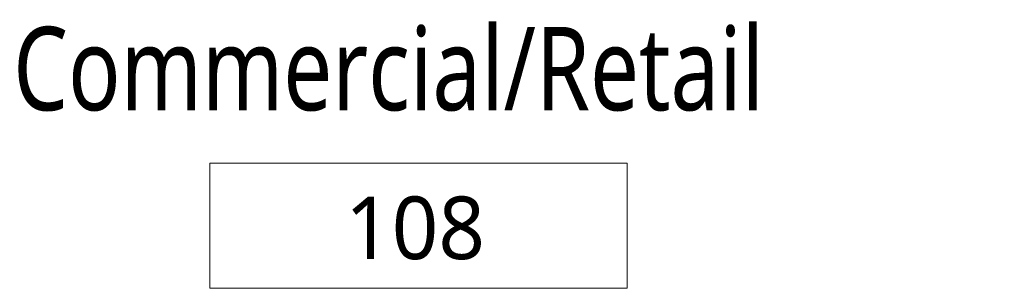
# Model space of a CAD drawing. Header units: inches. Extents: x -723 to 1689, y -292 to 603.
# Tile 26 of 40: x 843 to 914, y 2 to 21. Entities that reach past the tile are written whole.
import ezdxf

# ---------------------------------------------------------------- set-up
doc = ezdxf.new("R2010")
doc.units = ezdxf.units.IN
doc.header["$MEASUREMENT"] = 0
doc.layers.add('A-AREA-IDEN', color=2, linetype='Continuous', lineweight=9)
doc.styles.add('Trebuchet MS_1', font='trebuc.ttf', dxfattribs={"height": 4.5})
doc.styles.add('Trebuchet MS_B', font='trebucbd.ttf', dxfattribs={"width": 0.8, "height": 6})

# ---------------------------------------------------------------- blocks, each defined once
blk = doc.blocks.new('Room Tag - Room Tag-516732-Retail 109 - Raceway Plan')
at = {"layer": 'A-AREA-IDEN'}
for p, q in [((-0.3125, 0), (-0.3125, -0.1875)), ((-0.3125, 0), (0.3125, 0)), ((0.3125, 0), (0.3125, -0.1875)), ((-0.3125, -0.1875), (0.3125, -0.1875))]:
    blk.add_line(p, q, dxfattribs=at)
blk = doc.blocks.new('ST-VDC-01_ARCH_REF_v001_rvt_rvt-4-Retail 109 - Raceway Plan')
at = {"layer": 'A-AREA-IDEN', "color": 20, "lineweight": 5, "xscale": 47.99999999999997, "yscale": 47.99999999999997, "zscale": 47.99999999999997}
blk.add_blockref('Room Tag - Room Tag-516732-Retail 109 - Raceway Plan', (247.766, 10.749), dxfattribs=at)
at = {"layer": 'A-AREA-IDEN', "attachment_point": 1}
for s, insert, char_height, width, style in [('Commercial/Retail', (218.624, 20.542), 6, 70.5384, 'Trebuchet MS_B'), ('108', (242.498, 8.346), 4.5, 12.2715, 'Trebuchet MS_1')]:
    blk.add_mtext(s, dxfattribs=dict(at, insert=insert, char_height=char_height, width=width, style=style))

msp = doc.modelspace()

# ---------------------------------------------------------------- block references
at = {"color": 210, "lineweight": 9}
msp.add_blockref('ST-VDC-01_ARCH_REF_v001_rvt_rvt-4-Retail 109 - Raceway Plan', (624.000926, 0), dxfattribs=at)

doc.saveas('drawing.dxf')
